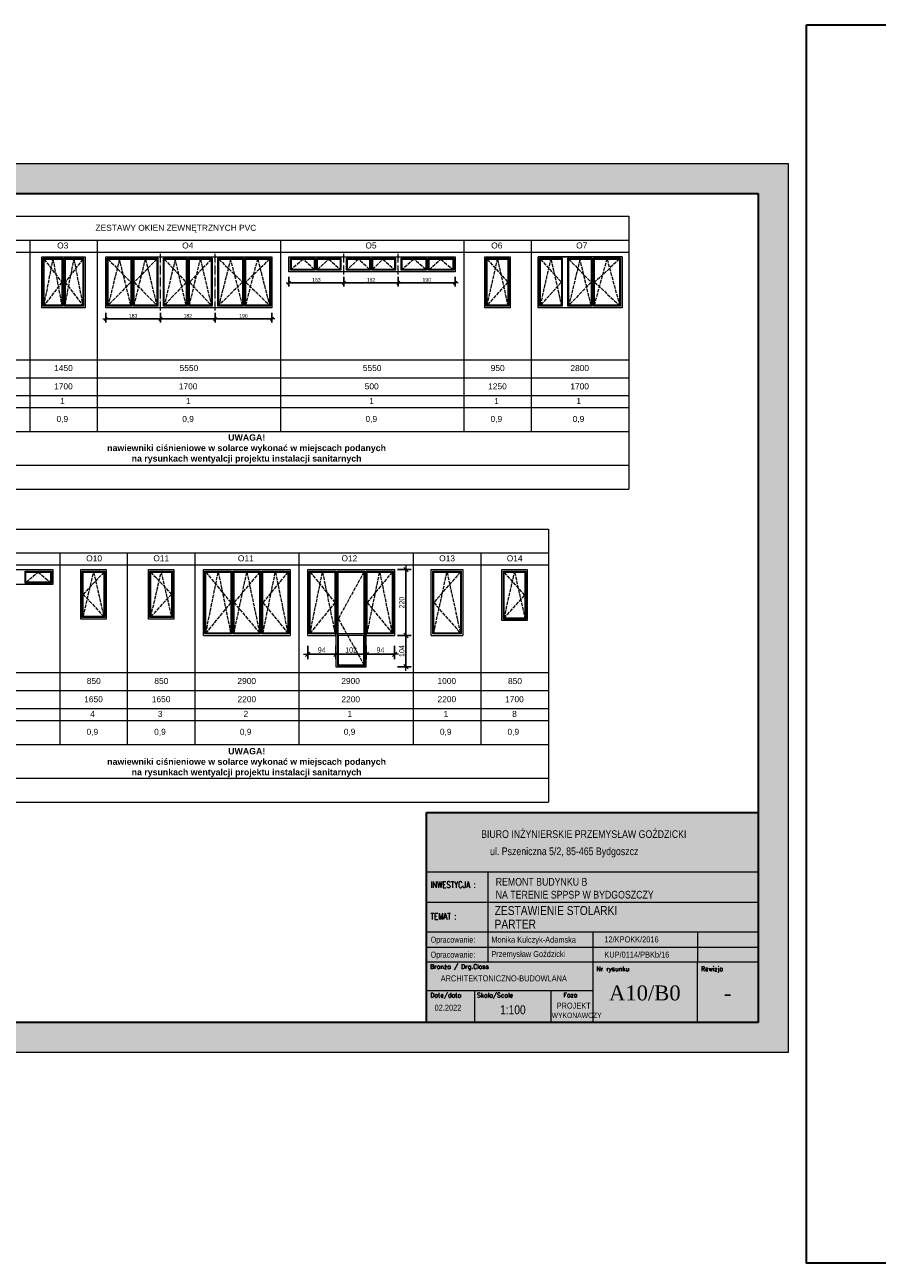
# Model space of a CAD drawing. Header units: millimetres. Extents: x 27490 to 108194, y -40520 to 41185.
# Tile 52 of 65: x 63404 to 66251, y -35384 to -31246. Entities that reach past the tile are written whole.
import ezdxf
from ezdxf.enums import TextEntityAlignment as Align

# ---------------------------------------------------------------- set-up
doc = ezdxf.new("R2010")
doc.units = ezdxf.units.MM
doc.linetypes.add('ACAD_ISO02W100', pattern=[15, 12, -3])
doc.linetypes.add('DO', pattern=[0.8, 0.6, -0.1, 0, -0.1])
doc.layers.get('0').update_dxf_attribs({"lineweight": 18})
doc.layers.get('Defpoints').update_dxf_attribs({"lineweight": 18})
doc.layers.add('BS_osd', color=1, linetype='DO')
for name, color, linetype, lineweight in [('Cienka', 7, 'Continuous', 18), ('Niewidoczne', 160, 'ACAD_ISO02W100', 18), ('PG_WIDOKOWE_CIENKIE', 1, 'Continuous', 18), ('PG_WYMIARY', 1, 'Continuous', 18), ('Przekrojowa', 60, 'Continuous', 18), ('TABC', 1, 'Continuous', 18), ('TABELKA', 7, 'Continuous', 18), ('tekst', 80, 'Continuous', 18)]:
    doc.layers.add(name, color=color, linetype=linetype, lineweight=lineweight)
doc.styles.add('BIKTS', font='bikromsw.shx', dxfattribs={"width": 0.85})
doc.styles.add('BIKWYM', font='BIKROMSW.SHX', dxfattribs={"width": 0.8})
doc.styles.add('ROMANC', font='times.ttf', dxfattribs={"height": 20})
doc.styles.add('ROMANS', font='bikromsw.shx', dxfattribs={"width": 0.8})
doc.styles.add('SIMPLEX', font='SIMPLEX')
doc.styles.get("Standard").update_dxf_attribs({"font": 'arial.ttf'})
doc.dimstyles.new('BA_KR_50', dxfattribs={"dimscale": 0.5, "dimtxt": 25, "dimasz": 1.666667, "dimexe": 24, "dimexo": 0, "dimgap": 0, "dimtad": 0, "dimdec": 1, "dimrnd": 0.5, "dimzin": 9, "dimdsep": 46, "dimtxsty": 'BIKWYM', "dimblk": 'WYM-KR', "dimcen": 0, "dimdle": 20, "dimclrd": 256, "dimclre": 256, "dimclrt": 7, "dimadec": 0, "dimazin": 0, "dimtfac": 0.033333, "dimtdec": 1, "dimtmove": 0, "dimatfit": 3, "dimldrblk": 'WYM-KR', "dimfxl": 40, "dimfxlon": 1, "dimtvp": 0.8, "dimtolj": 1, "dimarcsym": 0})

# ---------------------------------------------------------------- blocks, each defined once
blk = doc.blocks.new('A$C44d5f34b')
at = {"true_color": 0xffffff}
h = blk.add_hatch(color=7, dxfattribs=at)
h.dxf.hatch_style = 1
h.paths.add_polyline_path([(4200, 2970), (0, 2970), (0, 0), (4200, 0)])
h.paths.add_polyline_path([(300, 2870), (4100, 2870), (4100, 100), (300, 100)], flags=16)
at = {"layer": 'Cienka', "color": 1}
for p, q in [((0, 2970), (4200, 2970)), ((0, 0), (0, 2970)), ((4200, 2970), (4200, 0)), ((4200, 0), (0, 0))]:
    blk.add_line(p, q, dxfattribs=at)
at = {"layer": 'Przekrojowa', "color": 18, "lineweight": 30, "true_color": 0x000000}
for p, q in [((300, 100), (300, 2870)), ((300, 2870), (4100, 2870)), ((4100, 2870), (4100, 100)), ((4100, 100), (300, 100))]:
    blk.add_line(p, q, dxfattribs=at)
blk = doc.blocks.new('A$C38c5ed0e')
at = {"true_color": 0xffffff}
h = blk.add_hatch(color=7, dxfattribs=at)
h.dxf.hatch_style = 1
h.paths.add_polyline_path([(1107.2, 702), (0, 702), (0, 0), (1107.2, 0)])
at = {"layer": 'Przekrojowa', "color": 18, "lineweight": 30, "true_color": 0x000000}
for p, q in [((0, 0), (0, 702)), ((0, 702), (1107.2, 702))]:
    blk.add_line(p, q, dxfattribs=at)
blk = doc.blocks.new('TAB-SP')
at = {"color": 18, "true_color": 0x000000}
for p, q in [((-5536, 0), (-5536, 3510)), ((-5536, 3510), (0, 3510)), ((0, 3510), (0, 0)), ((-4506, 2008), (-4506, 2508)), ((-5536, 2008), (0, 2008)), ((-4506, 1014), (-4506, 2025)), ((-2760, 1508), (-2760, 531)), ((-1014, 1508), (-1014, 1008)), ((-5520, 1258), (0, 1258)), ((0, 1008), (-5536, 1008)), ((-4506, 1008), (-4506, 1014)), ((-1014, 0), (-1014, 1008)), ((-5536, 0), (0, 0))]:
    blk.add_line(p, q, dxfattribs=at)
at = {"color": 18, "linetype": 'Continuous', "true_color": 0x000000}
for p, q in [((0, 2508), (-5536, 2508)), ((0, 1508), (-5536, 1508)), ((-2760, 531), (-5536, 531)), ((-4733, 0), (-4733, 531)), ((-3457, 0), (-3457, 531)), ((-2760, 531), (-2760, 0))]:
    blk.add_line(p, q, dxfattribs=at)
at = {"color": 18, "true_color": 0x000000, "style": 'ROMANS', "width": 0.711769}
for p, p2 in [((-5470, 1333), (-4691, 1333)), ((-5470, 1083), (-4691, 1083))]:
    blk.add_text('Opracowanie: ', height=100, dxfattribs=at).set_placement(p, p2, align=Align.FIT)
at = {"color": 18, "true_color": 0x000000, "style": 'BIKTS', "width": 0.85}
for tag, p, height in [('TEMAT1', (-4383, 1811), 150), ('TEMAT2', (-4383, 1591), 150), ('PROJEKTOWAł1', (-4383, 1336), 100), ('UPR.NR1', (-2569, 1341), 100), ('PROJEKTOWAŁ2', (-4383, 1086), 100), ('UPR.NR2', (-2569, 1091), 100), ('BRANżA', (-4783, 686), 100), ('DATA', (-5403, 196), 100), ('SKALA', (-4363, 136), 150), ('FAZA', (-3199, 242), 100), ('UPR.NR4', (-3378, 73), 100)]:
    blk.add_attdef(tag, p, '', height=height, dxfattribs=at)
at = {"color": 18, "true_color": 0x000000, "style": 'ROMANC'}
for tag, p in [('NR', (-2075, 368)), ('REWIZJA', (-508, 368))]:
    blk.add_attdef(tag, text='', height=250, dxfattribs=at).set_placement(p, align=Align.CENTER)
at = {"layer": 'TABC', "color": 18, "linetype": 'Continuous', "true_color": 0x000000, "style": 'SIMPLEX'}
for s, p in [('Branża / Drg.Class', (-5478, 896)), ('Nr rysunku', (-2700, 859)), ('Rewizja', (-954, 859)), ('Date/data', (-5475, 418)), ('Skala/Scale', (-4696, 418)), ('Faza', (-3252, 421))]:
    blk.add_text(s, height=74.6, dxfattribs=at).set_placement(p)
at = {"layer": 'TABELKA', "color": 18, "true_color": 0x000000}
for s, height, style, width, p in [('BIURO INŻYNIERSKIE PRZEMYSŁAW GOŹDZICKI', 128.93, 'BIKTS', 0.85, (-4626, 3082)), ('ul. Pszeniczna 5/2, 85-465 Bydgoszcz', 128.93, 'BIKTS', 0.85, (-4477, 2795)), ('INWESTYCJA :', 105.6, 'SIMPLEX', 0.8, (-5470, 2248)), ('REMONT BUDYNKU B', 128.93, 'BIKTS', 0.85, (-4383, 2285)), ('NA TERENIE SPPSP W BYDGOSZCZY', 128.93, 'BIKTS', 0.85, (-4383, 2070)), ('TEMAT :', 105.6, 'SIMPLEX', 0.8, (-5470, 1721))]:
    blk.add_text(s, height=height, dxfattribs=dict(at, style=style, width=width)).set_placement(p)
blk = doc.blocks.new('WYM-KR')
at = {"linetype": 'ByBlock'}
blk.add_line((11.52, 0), (-11.52, 0), dxfattribs=at)
at = {"color": 7, "linetype": 'ByBlock'}
blk.add_line((6.24, 6.24), (-6.24, -6.24), dxfattribs=at)
blk = doc.blocks.new('*D612')
at = {"lineweight": -2, "transparency": 16777216}
for p, q in [((64286.6, -32088.1), (64286.6, -32120.1)), ((64287.4, -32108.1), (64468.8, -32108.1)), ((64469.6, -32088.1), (64469.6, -32120.1))]:
    blk.add_line(p, q, dxfattribs=at)
at = {"layer": 'Defpoints', "color": 0, "transparency": 16777216}
for p in [(64286.6, -32071), (64469.6, -32071), (64469.6, -32108.1)]:
    blk.add_point(p, dxfattribs=at)
at = {"lineweight": -2, "transparency": 16777216, "xscale": 0.8333333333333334, "yscale": 0.8333333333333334, "zscale": 0.8333333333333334, "rotation": 180}
blk.add_blockref('WYM-KR', (64286.6, -32108.1), dxfattribs=at)
at = {"lineweight": -2, "transparency": 16777216, "xscale": 0.8333333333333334, "yscale": 0.8333333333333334, "zscale": 0.8333333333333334}
blk.add_blockref('WYM-KR', (64469.6, -32108.1), dxfattribs=at)
at = {"color": 7, "lineweight": 18, "transparency": 16777216, "insert": (64378.1, -32098.1), "char_height": 12.5, "attachment_point": 5, "style": 'BIKWYM'}
blk.add_mtext('\\A1;183', dxfattribs=at)
blk = doc.blocks.new('*D613')
at = {"lineweight": -2, "transparency": 16777216}
for p, q in [((64469.6, -32088.1), (64469.6, -32120.1)), ((64470.4, -32108.1), (64650.8, -32108.1)), ((64651.6, -32088.1), (64651.6, -32120.1))]:
    blk.add_line(p, q, dxfattribs=at)
at = {"layer": 'Defpoints', "color": 0, "transparency": 16777216}
for p in [(64469.6, -32071), (64651.6, -32071), (64651.6, -32108.1)]:
    blk.add_point(p, dxfattribs=at)
at = {"lineweight": -2, "transparency": 16777216, "xscale": 0.8333333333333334, "yscale": 0.8333333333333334, "zscale": 0.8333333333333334, "rotation": 180}
blk.add_blockref('WYM-KR', (64469.6, -32108.1), dxfattribs=at)
at = {"lineweight": -2, "transparency": 16777216, "xscale": 0.8333333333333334, "yscale": 0.8333333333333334, "zscale": 0.8333333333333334}
blk.add_blockref('WYM-KR', (64651.6, -32108.1), dxfattribs=at)
at = {"color": 7, "lineweight": 18, "transparency": 16777216, "insert": (64560.6, -32098.1), "char_height": 12.5, "attachment_point": 5, "style": 'BIKWYM'}
blk.add_mtext('\\A1;182', dxfattribs=at)
blk = doc.blocks.new('*D614')
at = {"lineweight": -2, "transparency": 16777216}
for p, q in [((64651.6, -32088.1), (64651.6, -32120.1)), ((64652.4, -32108.1), (64840.8, -32108.1)), ((64841.6, -32088.1), (64841.6, -32120.1))]:
    blk.add_line(p, q, dxfattribs=at)
at = {"layer": 'Defpoints', "color": 0, "transparency": 16777216}
for p in [(64651.6, -32071), (64841.6, -32071), (64841.6, -32108.1)]:
    blk.add_point(p, dxfattribs=at)
at = {"lineweight": -2, "transparency": 16777216, "xscale": 0.8333333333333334, "yscale": 0.8333333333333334, "zscale": 0.8333333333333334, "rotation": 180}
blk.add_blockref('WYM-KR', (64651.6, -32108.1), dxfattribs=at)
at = {"lineweight": -2, "transparency": 16777216, "xscale": 0.8333333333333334, "yscale": 0.8333333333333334, "zscale": 0.8333333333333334}
blk.add_blockref('WYM-KR', (64841.6, -32108.1), dxfattribs=at)
at = {"color": 7, "lineweight": 18, "transparency": 16777216, "insert": (64746.6, -32098.1), "char_height": 12.5, "attachment_point": 5, "style": 'BIKWYM'}
blk.add_mtext('\\A1;190', dxfattribs=at)
blk = doc.blocks.new('*D618')
at = {"lineweight": -2, "transparency": 16777216}
for p, q in [((63674.7, -32208.1), (63674.7, -32240.1)), ((63675.5, -32228.1), (63856.8, -32228.1)), ((63857.7, -32208.1), (63857.7, -32240.1))]:
    blk.add_line(p, q, dxfattribs=at)
at = {"layer": 'Defpoints', "color": 0, "transparency": 16777216}
for p in [(63674.7, -32191), (63857.7, -32191), (63857.7, -32228.1)]:
    blk.add_point(p, dxfattribs=at)
at = {"lineweight": -2, "transparency": 16777216, "xscale": 0.8333333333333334, "yscale": 0.8333333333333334, "zscale": 0.8333333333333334, "rotation": 180}
blk.add_blockref('WYM-KR', (63674.7, -32228.1), dxfattribs=at)
at = {"lineweight": -2, "transparency": 16777216, "xscale": 0.8333333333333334, "yscale": 0.8333333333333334, "zscale": 0.8333333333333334}
blk.add_blockref('WYM-KR', (63857.7, -32228.1), dxfattribs=at)
at = {"color": 7, "lineweight": 18, "transparency": 16777216, "insert": (63766.2, -32218.1), "char_height": 12.5, "attachment_point": 5, "style": 'BIKWYM'}
blk.add_mtext('\\A1;183', dxfattribs=at)
blk = doc.blocks.new('*D619')
at = {"lineweight": -2, "transparency": 16777216}
for p, q in [((63857.7, -32208.1), (63857.7, -32240.1)), ((63858.5, -32228.1), (64038.8, -32228.1)), ((64039.7, -32208.1), (64039.7, -32240.1))]:
    blk.add_line(p, q, dxfattribs=at)
at = {"layer": 'Defpoints', "color": 0, "transparency": 16777216}
for p in [(63857.7, -32191), (64039.7, -32191), (64039.7, -32228.1)]:
    blk.add_point(p, dxfattribs=at)
at = {"lineweight": -2, "transparency": 16777216, "xscale": 0.8333333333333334, "yscale": 0.8333333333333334, "zscale": 0.8333333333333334, "rotation": 180}
blk.add_blockref('WYM-KR', (63857.7, -32228.1), dxfattribs=at)
at = {"lineweight": -2, "transparency": 16777216, "xscale": 0.8333333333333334, "yscale": 0.8333333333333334, "zscale": 0.8333333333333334}
blk.add_blockref('WYM-KR', (64039.7, -32228.1), dxfattribs=at)
at = {"color": 7, "lineweight": 18, "transparency": 16777216, "insert": (63948.7, -32218.1), "char_height": 12.5, "attachment_point": 5, "style": 'BIKWYM'}
blk.add_mtext('\\A1;182', dxfattribs=at)
blk = doc.blocks.new('*D620')
at = {"lineweight": -2, "transparency": 16777216}
for p, q in [((64039.7, -32208.1), (64039.7, -32240.1)), ((64040.5, -32228.1), (64228.8, -32228.1)), ((64229.7, -32208.1), (64229.7, -32240.1))]:
    blk.add_line(p, q, dxfattribs=at)
at = {"layer": 'Defpoints', "color": 0, "transparency": 16777216}
for p in [(64039.7, -32191), (64229.7, -32191), (64229.7, -32228.1)]:
    blk.add_point(p, dxfattribs=at)
at = {"lineweight": -2, "transparency": 16777216, "xscale": 0.8333333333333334, "yscale": 0.8333333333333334, "zscale": 0.8333333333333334, "rotation": 180}
blk.add_blockref('WYM-KR', (64039.7, -32228.1), dxfattribs=at)
at = {"lineweight": -2, "transparency": 16777216, "xscale": 0.8333333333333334, "yscale": 0.8333333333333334, "zscale": 0.8333333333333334}
blk.add_blockref('WYM-KR', (64229.7, -32228.1), dxfattribs=at)
at = {"color": 7, "lineweight": 18, "transparency": 16777216, "insert": (64134.7, -32218.1), "char_height": 12.5, "attachment_point": 5, "style": 'BIKWYM'}
blk.add_mtext('\\A1;190', dxfattribs=at)
blk = doc.blocks.new('*D623')
at = {"layer": 'Defpoints', "color": 0, "transparency": 16777216}
for p in [(64443.2, -33232.8), (64544.8, -33232.8), (64544.8, -33348.9)]:
    blk.add_point(p, dxfattribs=at)
at = {"layer": 'PG_WYMIARY', "lineweight": -2, "transparency": 16777216}
for p, q in [((64443.2, -33320.9), (64443.2, -33365.7)), ((64444.3, -33348.9), (64543.7, -33348.9)), ((64544.8, -33320.9), (64544.8, -33365.7))]:
    blk.add_line(p, q, dxfattribs=at)
at = {"layer": 'PG_WYMIARY', "lineweight": -2, "transparency": 16777216, "xscale": 1.166666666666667, "yscale": 1.166666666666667, "zscale": 1.166666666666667, "rotation": 180}
blk.add_blockref('WYM-KR', (64443.2, -33348.9), dxfattribs=at)
at = {"layer": 'PG_WYMIARY', "lineweight": -2, "transparency": 16777216, "xscale": 1.166666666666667, "yscale": 1.166666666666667, "zscale": 1.166666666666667}
blk.add_blockref('WYM-KR', (64544.8, -33348.9), dxfattribs=at)
at = {"layer": 'PG_WYMIARY', "color": 7, "transparency": 16777216, "insert": (64494, -33334.9), "char_height": 17.5, "attachment_point": 5, "style": 'BIKWYM'}
blk.add_mtext('\\A1;102', dxfattribs=at)
blk = doc.blocks.new('*D624')
at = {"layer": 'Defpoints', "color": 0, "transparency": 16777216}
for p in [(64494, -33066.3), (64544.8, -33286.3), (64677.3, -33286.3)]:
    blk.add_point(p, dxfattribs=at)
at = {"layer": 'PG_WYMIARY', "lineweight": -2, "transparency": 16777216}
for p, q in [((64649.3, -33066.3), (64694.1, -33066.3)), ((64677.3, -33067.4), (64677.3, -33285.1)), ((64649.3, -33286.3), (64694.1, -33286.3))]:
    blk.add_line(p, q, dxfattribs=at)
at = {"layer": 'PG_WYMIARY', "lineweight": -2, "transparency": 16777216, "xscale": 1.166666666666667, "yscale": 1.166666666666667, "zscale": 1.166666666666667}
for p, rotation in [((64677.3, -33066.3), 90), ((64677.3, -33286.3), 270)]:
    blk.add_blockref('WYM-KR', p, dxfattribs=dict(at, rotation=rotation))
at = {"layer": 'PG_WYMIARY', "color": 7, "transparency": 16777216, "insert": (64663.3, -33176.3), "char_height": 17.5, "attachment_point": 5, "rotation": 90, "style": 'BIKWYM'}
blk.add_mtext('\\A1;220', dxfattribs=at)
blk = doc.blocks.new('*D625')
at = {"layer": 'Defpoints', "color": 0, "transparency": 16777216}
for p in [(64544.8, -33286.3), (64544.8, -33390.6), (64677.3, -33390.6)]:
    blk.add_point(p, dxfattribs=at)
at = {"layer": 'PG_WYMIARY', "lineweight": -2, "transparency": 16777216}
for p, q in [((64649.3, -33286.3), (64694.1, -33286.3)), ((64677.3, -33287.4), (64677.3, -33389.4)), ((64649.3, -33390.6), (64694.1, -33390.6))]:
    blk.add_line(p, q, dxfattribs=at)
at = {"layer": 'PG_WYMIARY', "lineweight": -2, "transparency": 16777216, "xscale": 1.166666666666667, "yscale": 1.166666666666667, "zscale": 1.166666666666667}
for p, rotation in [((64677.3, -33286.3), 90), ((64677.3, -33390.6), 270)]:
    blk.add_blockref('WYM-KR', p, dxfattribs=dict(at, rotation=rotation))
at = {"layer": 'PG_WYMIARY', "color": 7, "transparency": 16777216, "insert": (64663.3, -33338.4), "char_height": 17.5, "attachment_point": 5, "rotation": 90, "style": 'BIKWYM'}
blk.add_mtext('\\A1;104', dxfattribs=at)
blk = doc.blocks.new('*D626')
at = {"layer": 'Defpoints', "color": 0, "transparency": 16777216}
for p in [(64544.8, -33232.8), (64639, -33286.3), (64639, -33348.9)]:
    blk.add_point(p, dxfattribs=at)
at = {"layer": 'PG_WYMIARY', "lineweight": -2, "transparency": 16777216}
for p, q in [((64544.8, -33320.9), (64544.8, -33365.7)), ((64546, -33348.9), (64637.8, -33348.9)), ((64639, -33320.9), (64639, -33365.7))]:
    blk.add_line(p, q, dxfattribs=at)
at = {"layer": 'PG_WYMIARY', "lineweight": -2, "transparency": 16777216, "xscale": 1.166666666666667, "yscale": 1.166666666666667, "zscale": 1.166666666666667, "rotation": 180}
blk.add_blockref('WYM-KR', (64544.8, -33348.9), dxfattribs=at)
at = {"layer": 'PG_WYMIARY', "lineweight": -2, "transparency": 16777216, "xscale": 1.166666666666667, "yscale": 1.166666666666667, "zscale": 1.166666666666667}
blk.add_blockref('WYM-KR', (64639, -33348.9), dxfattribs=at)
at = {"layer": 'PG_WYMIARY', "color": 7, "transparency": 16777216, "insert": (64591.9, -33334.9), "char_height": 17.5, "attachment_point": 5, "style": 'BIKWYM'}
blk.add_mtext('\\A1;94', dxfattribs=at)
blk = doc.blocks.new('*D627')
at = {"layer": 'Defpoints', "color": 0, "transparency": 16777216}
for p in [(64443.2, -33232.8), (64349, -33286.3), (64349, -33348.9)]:
    blk.add_point(p, dxfattribs=at)
at = {"layer": 'PG_WYMIARY', "lineweight": -2, "transparency": 16777216}
for p, q in [((64349, -33320.9), (64349, -33365.7)), ((64442, -33348.9), (64350.2, -33348.9)), ((64443.2, -33320.9), (64443.2, -33365.7))]:
    blk.add_line(p, q, dxfattribs=at)
at = {"layer": 'PG_WYMIARY', "lineweight": -2, "transparency": 16777216, "xscale": 1.166666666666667, "yscale": 1.166666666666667, "zscale": 1.166666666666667, "rotation": 180}
blk.add_blockref('WYM-KR', (64349, -33348.9), dxfattribs=at)
at = {"layer": 'PG_WYMIARY', "lineweight": -2, "transparency": 16777216, "xscale": 1.166666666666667, "yscale": 1.166666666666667, "zscale": 1.166666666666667}
blk.add_blockref('WYM-KR', (64443.2, -33348.9), dxfattribs=at)
at = {"layer": 'PG_WYMIARY', "color": 7, "transparency": 16777216, "insert": (64396.1, -33334.9), "char_height": 17.5, "attachment_point": 5, "style": 'BIKWYM'}
blk.add_mtext('\\A1;94', dxfattribs=at)

msp = doc.modelspace()

# ---------------------------------------------------------------- linework, layer by layer
at = {"lineweight": 20}
for p, q in [((63530.93, -32025.99), (63530.93, -32185.99)), ((63535.93, -32025.99), (63535.93, -32185.99)), ((63679.68, -32025.99), (63848.18, -32025.99)), ((63761.43, -32025.99), (63766.43, -32025.99)), ((63527.93, -32028.99), (63527.93, -32182.99)), ((63538.93, -32028.99), (63538.93, -32182.99)), ((64000.82, -33286.28), (64290.82, -33286.28)), ((64348.99, -33286.28), (64443.16, -33286.28)), ((64443.16, -33286.28), (64443.16, -33281.28)), ((64443.16, -33286.28), (64443.16, -33390.61)), ((64448.16, -33281.28), (64448.16, -33386.76)), ((64539.83, -33386.76), (64539.83, -33281.28)), ((64544.83, -33281.28), (64544.83, -33286.28)), ((64544.83, -33390.61), (64544.83, -33286.28)), ((64544.83, -33286.28), (64638.99, -33286.28)), ((64761.82, -33286.28), (64866.82, -33286.28)), ((64443.16, -33390.61), (64544.83, -33390.61)), ((64448.16, -33386.76), (64539.83, -33386.76))]:
    msp.add_line(p, q, dxfattribs=at)
msp.add_line((65398.71, -32020.99), (65118.71, -32020.99))
for points in [[(63460.93, -32020.99), (63605.93, -32020.99), (63605.93, -32190.99), (63460.93, -32190.99)], [(64940.34, -32020.99), (65025.34, -32020.99), (65025.34, -32190.99), (64940.34, -32190.99)], [(64945.34, -32025.99), (65020.34, -32025.99), (65020.34, -32185.99), (64945.34, -32185.99)], [(64948.34, -32028.99), (65017.34, -32028.99), (65017.34, -32182.99), (64948.34, -32182.99)], [(63591.48, -33066.28), (63676.48, -33066.28), (63676.48, -33231.28), (63591.48, -33231.28)], [(63596.48, -33071.28), (63671.48, -33071.28), (63671.48, -33226.28), (63596.48, -33226.28)], [(63599.48, -33074.28), (63668.48, -33074.28), (63668.48, -33223.28), (63599.48, -33223.28)], [(63817.07, -33066.28), (63902.07, -33066.28), (63902.07, -33231.28), (63817.07, -33231.28)], [(63822.07, -33071.28), (63897.07, -33071.28), (63897.07, -33226.28), (63822.07, -33226.28)], [(63825.07, -33074.28), (63894.07, -33074.28), (63894.07, -33223.28), (63825.07, -33223.28)], [(64091.99, -33278.28), (64008.82, -33278.28), (64008.82, -33074.28), (64091.99, -33074.28)], [(64188.66, -33074.28), (64188.66, -33278.28), (64102.99, -33278.28), (64102.99, -33074.28)], [(64199.66, -33074.28), (64282.82, -33074.28), (64282.82, -33278.28), (64199.66, -33278.28)], [(64440.16, -33278.28), (64356.99, -33278.28), (64356.99, -33074.28), (64440.16, -33074.28)], [(64536.83, -33074.28), (64536.83, -33281.28), (64451.16, -33281.28), (64451.16, -33074.28)], [(64547.83, -33074.28), (64630.99, -33074.28), (64630.99, -33278.28), (64547.83, -33278.28)], [(64858.82, -33278.28), (64769.82, -33278.28), (64769.82, -33074.28), (64858.82, -33074.28)], [(64536.83, -33383.76), (64536.83, -33286.28), (64451.16, -33286.28), (64451.16, -33383.76)]]:
    msp.add_lwpolyline(points, close=True, dxfattribs=at)
for points in [[(63530.93, -32185.99), (63465.93, -32185.99), (63465.93, -32025.99), (63530.93, -32025.99)], [(63535.93, -32025.99), (63600.93, -32025.99), (63600.93, -32185.99), (63535.93, -32185.99)], [(63527.93, -32182.99), (63468.93, -32182.99), (63468.93, -32028.99), (63527.93, -32028.99)], [(63538.93, -32028.99), (63597.93, -32028.99), (63597.93, -32182.99), (63538.93, -32182.99)], [(64000.82, -33286.28), (64000.82, -33066.28), (64290.82, -33066.28), (64290.82, -33286.28)], [(64094.99, -33281.28), (64005.82, -33281.28), (64005.82, -33071.28), (64094.99, -33071.28), (64094.99, -33281.28)], [(64191.66, -33071.28), (64191.66, -33281.28), (64099.99, -33281.28), (64099.99, -33071.28), (64191.66, -33071.28)], [(64196.66, -33071.28), (64285.82, -33071.28), (64285.82, -33281.28), (64196.66, -33281.28), (64196.66, -33071.28)], [(64348.99, -33286.28), (64348.99, -33066.28), (64638.99, -33066.28), (64638.99, -33286.28)], [(64443.16, -33281.28), (64353.99, -33281.28), (64353.99, -33071.28), (64443.16, -33071.28), (64443.16, -33281.28)], [(64448.16, -33286.28), (64448.16, -33071.28), (64539.83, -33071.28)], [(64539.83, -33071.28), (64539.83, -33286.28)], [(64544.83, -33071.28), (64633.99, -33071.28), (64633.99, -33281.28), (64544.83, -33281.28), (64544.83, -33071.28)], [(64761.82, -33286.28), (64761.82, -33066.28), (64866.82, -33066.28), (64866.82, -33286.28)], [(64861.82, -33281.28), (64766.82, -33281.28), (64766.82, -33071.28), (64861.82, -33071.28), (64861.82, -33281.28)], [(64536.83, -33286.28), (64451.16, -33286.28)]]:
    msp.add_lwpolyline(points, dxfattribs=at)
for points in [[(64997.42, -33236.28), (64997.42, -33066.28), (65082.42, -33066.28), (65082.42, -33236.28)], [(65002.42, -33231.28), (65002.42, -33071.28), (65077.42, -33071.28), (65077.42, -33231.28)], [(65005.42, -33228.28), (65005.42, -33074.28), (65074.42, -33074.28), (65074.42, -33228.28)]]:
    msp.add_lwpolyline(points, close=True)
at = {"layer": 'BS_osd', "color": 7, "lineweight": 18, "ltscale": 50}
for p, q in [((63857.68, -32200.42), (63857.68, -32011.57)), ((64039.68, -32200.42), (64039.68, -32011.57)), ((64469.59, -32080.42), (64469.59, -32011.57)), ((64651.59, -32080.42), (64651.59, -32011.57))]:
    msp.add_line(p, q, dxfattribs=at)
at = {"layer": 'Cienka', "color": 7}
for p, q in [((62142.76, -31885.22), (65421.78, -31885.22)), ((65421.78, -31885.22), (65421.78, -32797.71)), ((62142.76, -31965.22), (65421.78, -31965.22)), ((63420.63, -31965.22), (63420.63, -32604.86)), ((63646.23, -31965.22), (63646.23, -32604.86)), ((64258.13, -31965.22), (64258.13, -32604.86)), ((64870.04, -31965.22), (64870.04, -32604.86)), ((65095.64, -31965.22), (65095.64, -32604.86)), ((63195.03, -32005.22), (63420.63, -32005.22)), ((63420.63, -32005.22), (63646.23, -32005.22)), ((63646.23, -32005.22), (64258.13, -32005.22)), ((64258.13, -32005.22), (64870.04, -32005.22)), ((64870.04, -32005.22), (65095.64, -32005.22)), ((65095.64, -32005.22), (65421.78, -32005.22)), ((63195.03, -32364.86), (63420.63, -32364.86)), ((63420.63, -32364.86), (63646.23, -32364.86)), ((63646.23, -32364.86), (64870.04, -32364.86)), ((64870.04, -32364.86), (65095.64, -32364.86)), ((65095.64, -32364.86), (65421.78, -32364.86)), ((63195.03, -32424.86), (63420.63, -32424.86)), ((63420.63, -32424.86), (63646.23, -32424.86)), ((63646.23, -32424.86), (64870.04, -32424.86)), ((64870.04, -32424.86), (65095.64, -32424.86)), ((65095.64, -32424.86), (65421.78, -32424.86)), ((63195.03, -32484.86), (63420.63, -32484.86)), ((63420.63, -32484.86), (63646.23, -32484.86)), ((63646.23, -32484.86), (64870.04, -32484.86)), ((64870.04, -32484.86), (65095.64, -32484.86)), ((65095.64, -32484.86), (65421.78, -32484.86)), ((63195.03, -32524.86), (63420.63, -32524.86)), ((63420.63, -32524.86), (63646.23, -32524.86)), ((63646.23, -32524.86), (64870.04, -32524.86)), ((64870.04, -32524.86), (65095.64, -32524.86)), ((65095.64, -32524.86), (65421.78, -32524.86)), ((62142.76, -32604.86), (65421.78, -32604.86)), ((62142.76, -32717.71), (65421.78, -32717.71)), ((62142.76, -32797.71), (65421.78, -32797.71)), ((62142.76, -32930.5), (65152.72, -32930.5)), ((65152.72, -32930.5), (65152.72, -33843)), ((62142.76, -33010.5), (65152.72, -33010.5)), ((63521.18, -33010.5), (63521.18, -33650.14)), ((63746.77, -33010.5), (63746.77, -33650.14)), ((63972.37, -33010.5), (63972.37, -33650.14)), ((64319.28, -33010.5), (64319.28, -33650.14)), ((64701.53, -33010.5), (64701.53, -33650.14)), ((64927.12, -33010.5), (64927.12, -33650.14)), ((63195.03, -33050.5), (63521.18, -33050.5)), ((63521.18, -33050.5), (63746.77, -33050.5)), ((63746.77, -33050.5), (63972.37, -33050.5)), ((63972.37, -33050.5), (64319.28, -33050.5)), ((64319.28, -33050.5), (64701.53, -33050.5)), ((64701.53, -33050.5), (64927.12, -33050.5)), ((64927.12, -33050.5), (65152.72, -33050.5)), ((63195.03, -33410.14), (63521.18, -33410.14)), ((63521.18, -33410.14), (63746.77, -33410.14)), ((63746.77, -33410.14), (63972.37, -33410.14)), ((63972.37, -33410.14), (64319.28, -33410.14)), ((64319.28, -33410.14), (64701.53, -33410.14)), ((64701.53, -33410.14), (64927.12, -33410.14)), ((64927.12, -33410.14), (65152.72, -33410.14)), ((63195.03, -33470.14), (63521.18, -33470.14)), ((63521.18, -33470.14), (63746.77, -33470.14)), ((63746.77, -33470.14), (63972.37, -33470.14)), ((63972.37, -33470.14), (64319.28, -33470.14)), ((64319.28, -33470.14), (64701.53, -33470.14)), ((64701.53, -33470.14), (64927.12, -33470.14)), ((64927.12, -33470.14), (65152.72, -33470.14)), ((63195.03, -33530.14), (63521.18, -33530.14)), ((63521.18, -33530.14), (63746.77, -33530.14)), ((63746.77, -33530.14), (63972.37, -33530.14)), ((63972.37, -33530.14), (64319.28, -33530.14)), ((64319.28, -33530.14), (64701.53, -33530.14)), ((64701.53, -33530.14), (64927.12, -33530.14)), ((64927.12, -33530.14), (65152.72, -33530.14)), ((63195.03, -33570.14), (63521.18, -33570.14)), ((63521.18, -33570.14), (63746.77, -33570.14)), ((63746.77, -33570.14), (63972.37, -33570.14)), ((63972.37, -33570.14), (64319.28, -33570.14)), ((64319.28, -33570.14), (64701.53, -33570.14)), ((64701.53, -33570.14), (64927.12, -33570.14)), ((64927.12, -33570.14), (65152.72, -33570.14)), ((62142.76, -33650.14), (65152.72, -33650.14)), ((62142.76, -33763), (65152.72, -33763)), ((62142.76, -33843), (65152.72, -33843))]:
    msp.add_line(p, q, dxfattribs=at)
for points in [[(63674.68, -32020.99), (64229.68, -32020.99), (64229.68, -32190.99), (63674.68, -32190.99)], [(63679.68, -32025.99), (63761.43, -32025.99), (63761.43, -32185.99), (63679.68, -32185.99)], [(63766.43, -32025.99), (63848.18, -32025.99), (63848.18, -32185.99), (63766.43, -32185.99)], [(63867.18, -32025.99), (63946.18, -32025.99), (63946.18, -32185.99), (63867.18, -32185.99)], [(63951.18, -32025.99), (64030.18, -32025.99), (64030.18, -32185.99), (63951.18, -32185.99)], [(64049.18, -32025.99), (64134.43, -32025.99), (64134.43, -32185.99), (64049.18, -32185.99)], [(64139.43, -32025.99), (64224.68, -32025.99), (64224.68, -32185.99), (64139.43, -32185.99)], [(64286.59, -32020.99), (64841.59, -32020.99), (64841.59, -32070.99), (64286.59, -32070.99)], [(64291.59, -32025.99), (64373.34, -32025.99), (64373.34, -32065.99), (64291.59, -32065.99)], [(64378.34, -32025.99), (64460.09, -32025.99), (64460.09, -32065.99), (64378.34, -32065.99)], [(64479.09, -32025.99), (64558.09, -32025.99), (64558.09, -32065.99), (64479.09, -32065.99)], [(64563.09, -32025.99), (64642.09, -32025.99), (64642.09, -32065.99), (64563.09, -32065.99)], [(64661.09, -32025.99), (64746.34, -32025.99), (64746.34, -32065.99), (64661.09, -32065.99)], [(64751.34, -32025.99), (64836.59, -32025.99), (64836.59, -32065.99), (64751.34, -32065.99)], [(65118.71, -32020.99), (65398.71, -32020.99), (65398.71, -32190.99), (65118.71, -32190.99)], [(65123.71, -32025.99), (65199.21, -32025.99), (65199.21, -32185.99), (65123.71, -32185.99)], [(65218.21, -32025.99), (65298.46, -32025.99), (65298.46, -32185.99), (65218.21, -32185.99)], [(65303.46, -32025.99), (65393.71, -32025.99), (65393.71, -32185.99), (65303.46, -32185.99)], [(63682.68, -32028.99), (63758.43, -32028.99), (63758.43, -32182.99), (63682.68, -32182.99)], [(63769.43, -32028.99), (63845.18, -32028.99), (63845.18, -32182.99), (63769.43, -32182.99)], [(63870.18, -32028.99), (63943.18, -32028.99), (63943.18, -32182.99), (63870.18, -32182.99)], [(63954.18, -32028.99), (64027.18, -32028.99), (64027.18, -32182.99), (63954.18, -32182.99)], [(64052.18, -32028.99), (64131.43, -32028.99), (64131.43, -32182.99), (64052.18, -32182.99)], [(64142.43, -32028.99), (64221.68, -32028.99), (64221.68, -32182.99), (64142.43, -32182.99)], [(64294.59, -32028.99), (64370.34, -32028.99), (64370.34, -32062.99), (64294.59, -32062.99)], [(64381.34, -32028.99), (64457.09, -32028.99), (64457.09, -32062.99), (64381.34, -32062.99)], [(64482.09, -32028.99), (64555.09, -32028.99), (64555.09, -32062.99), (64482.09, -32062.99)], [(64566.09, -32028.99), (64639.09, -32028.99), (64639.09, -32062.99), (64566.09, -32062.99)], [(64664.09, -32028.99), (64743.34, -32028.99), (64743.34, -32062.99), (64664.09, -32062.99)], [(64754.34, -32028.99), (64833.59, -32028.99), (64833.59, -32062.99), (64754.34, -32062.99)], [(65126.71, -32028.99), (65196.21, -32028.99), (65196.21, -32182.99), (65126.71, -32182.99)], [(65221.21, -32028.99), (65295.46, -32028.99), (65295.46, -32182.99), (65221.21, -32182.99)], [(65306.46, -32028.99), (65390.71, -32028.99), (65390.71, -32182.99), (65306.46, -32182.99)], [(63218.1, -33066.28), (63498.1, -33066.28), (63498.1, -33116.28), (63218.1, -33116.28)], [(63405.16, -33071.22), (63493.1, -33071.28), (63493.1, -33111.28), (63405.16, -33111.22)], [(63408.16, -33074.22), (63490.1, -33074.28), (63490.1, -33108.28), (63408.16, -33108.22)]]:
    msp.add_lwpolyline(points, close=True, dxfattribs=at)
at = {"layer": 'Niewidoczne', "color": 7}
for p, q in [((63468.93, -32028.99), (63527.93, -32105.99)), ((63468.93, -32182.99), (63498.43, -32028.99)), ((63498.43, -32028.99), (63527.93, -32182.99)), ((63597.93, -32028.99), (63538.93, -32105.99)), ((63538.93, -32182.99), (63568.43, -32028.99)), ((63568.43, -32028.99), (63597.93, -32182.99)), ((63682.68, -32028.99), (63758.43, -32105.99)), ((63720.55, -32028.99), (63682.68, -32182.99)), ((63758.43, -32182.99), (63720.55, -32028.99)), ((63769.43, -32182.99), (63807.3, -32028.99)), ((63845.18, -32028.99), (63769.43, -32105.99)), ((63807.3, -32028.99), (63845.18, -32182.99)), ((63870.18, -32028.99), (63943.18, -32105.99)), ((63906.68, -32028.99), (63870.18, -32182.99)), ((63943.18, -32182.99), (63906.68, -32028.99)), ((63954.18, -32182.99), (63990.68, -32028.99)), ((64027.18, -32028.99), (63954.18, -32105.99)), ((63990.68, -32028.99), (64027.18, -32182.99)), ((64052.18, -32028.99), (64131.43, -32105.99)), ((64091.8, -32028.99), (64052.18, -32182.99)), ((64131.43, -32182.99), (64091.8, -32028.99)), ((64142.43, -32182.99), (64182.05, -32028.99)), ((64221.68, -32028.99), (64142.43, -32105.99)), ((64182.05, -32028.99), (64221.68, -32182.99)), ((64333.75, -32028.99), (64294.59, -32062.99)), ((64370.34, -32062.99), (64333.75, -32028.99)), ((64381.34, -32062.99), (64419.21, -32028.99)), ((64419.21, -32028.99), (64457.09, -32062.99)), ((64518.59, -32028.99), (64482.09, -32062.99)), ((64555.09, -32062.99), (64518.59, -32028.99)), ((64566.09, -32062.99), (64599.84, -32028.99)), ((64599.84, -32028.99), (64639.09, -32062.99)), ((64703.71, -32028.99), (64664.09, -32062.99)), ((64743.34, -32062.99), (64703.71, -32028.99)), ((64754.34, -32062.99), (64793.67, -32028.99)), ((64793.67, -32028.99), (64833.59, -32062.99)), ((64948.34, -32182.99), (64982.84, -32028.99)), ((64948.34, -32028.99), (65017.34, -32105.99)), ((64982.84, -32028.99), (65017.34, -32182.99)), ((65126.71, -32182.99), (65161.46, -32028.99)), ((65161.46, -32028.99), (65196.21, -32182.99)), ((65258.33, -32028.99), (65221.21, -32182.99)), ((65295.46, -32182.99), (65258.33, -32028.99)), ((65306.46, -32182.99), (65348.83, -32028.99)), ((65348.83, -32028.99), (65390.71, -32182.99)), ((63527.93, -32105.99), (63468.93, -32182.99)), ((63538.93, -32105.99), (63597.93, -32182.99)), ((63758.43, -32105.99), (63682.68, -32182.99)), ((63769.43, -32105.99), (63845.18, -32182.99)), ((63943.18, -32105.99), (63870.18, -32182.99)), ((63954.18, -32105.99), (64027.18, -32182.99)), ((64131.43, -32105.99), (64052.18, -32182.99)), ((64142.43, -32105.99), (64221.68, -32182.99)), ((65017.34, -32105.99), (64948.34, -32182.99)), ((63408.16, -33108.22), (63448.63, -33074.25)), ((63448.63, -33074.25), (63490.1, -33108.28)), ((63668.48, -33074.28), (63599.48, -33148.78)), ((63599.72, -33223.28), (63633.98, -33074.28)), ((63633.98, -33074.28), (63668.48, -33223.28)), ((63825.31, -33223.28), (63859.57, -33074.28)), ((63825.31, -33074.28), (63894.07, -33148.78)), ((63859.57, -33074.28), (63894.07, -33223.28)), ((64008.82, -33278.28), (64050.41, -33074.28)), ((64008.82, -33074.28), (64091.99, -33176.28)), ((64050.41, -33074.28), (64091.99, -33278.28)), ((64102.99, -33278.28), (64145.82, -33074.28)), ((64188.66, -33074.28), (64102.99, -33176.28)), ((64145.82, -33074.28), (64188.66, -33278.28)), ((64199.66, -33278.28), (64241.24, -33074.28)), ((64282.82, -33074.28), (64199.66, -33176.28)), ((64241.24, -33074.28), (64282.82, -33278.28)), ((64356.99, -33278.28), (64398.58, -33074.28)), ((64356.99, -33074.28), (64440.16, -33176.28)), ((64398.58, -33074.28), (64440.16, -33278.28)), ((64536.83, -33074.28), (64451.16, -33230.52)), ((64547.83, -33278.28), (64589.41, -33074.28)), ((64630.99, -33074.28), (64547.83, -33176.28)), ((64589.41, -33074.28), (64630.99, -33278.28)), ((64769.82, -33278.28), (64814.32, -33074.28)), ((64858.82, -33074.28), (64769.82, -33176.28)), ((64814.32, -33074.28), (64858.82, -33278.28)), ((65005.42, -33228.28), (65039.92, -33074.28)), ((65074.42, -33151.28), (65005.42, -33074.78)), ((65039.92, -33074.28), (65074.42, -33228.28)), ((63599.48, -33148.78), (63668.23, -33223.28)), ((63894.07, -33148.78), (63825.31, -33223.28)), ((64091.99, -33176.28), (64008.82, -33278.28)), ((64102.99, -33176.28), (64188.66, -33278.28)), ((64199.66, -33176.28), (64282.82, -33278.28)), ((64440.16, -33176.28), (64356.99, -33278.28)), ((64547.83, -33176.28), (64630.99, -33278.28)), ((64769.82, -33176.28), (64858.82, -33278.28)), ((65005.42, -33228.28), (65074.42, -33151.28)), ((64451.16, -33230.52), (64536.83, -33383.76))]:
    msp.add_line(p, q, dxfattribs=at)
for points in [[(65126.71, -32028.99), (65196.21, -32105.99), (65126.71, -32182.99)], [(65221.21, -32028.99), (65295.46, -32105.99), (65221.21, -32182.99)], [(65390.71, -32028.99), (65306.46, -32105.99), (65390.71, -32182.99), (65390.71, -32182.99)]]:
    msp.add_lwpolyline(points, dxfattribs=at)
at = {"layer": 'Przekrojowa', "color": 1, "lineweight": 30}
msp.add_lwpolyline([(66014.47, -31245.78), (70703.29, -31245.78), (70703.29, -35383.62), (66014.47, -35383.62)], close=True, dxfattribs=at)

# ---------------------------------------------------------------- block references
at = {"color": 18, "true_color": 0x000000}
ref = msp.add_blockref('TAB-SP', (65853.45, -34579.16), dxfattribs=dict(at, xscale=0.1999999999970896, yscale=0.1999999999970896, zscale=0.1999999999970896))
ref.add_attrib('TEMAT1', 'ZESTAWIENIE STOLARKI', (64973.52, -34220.19), dxfattribs={"color": 250, "height": 30, "style": 'BIKTS', "width": 0.85})
ref.add_attrib('TEMAT2', 'PARTER', (64973.12, -34265.59), dxfattribs={"color": 250, "height": 30, "style": 'BIKTS', "width": 0.85})
ref.add_attrib('PROJEKTOWAł1', 'Przemysław Goździcki', (64962.24, -34360.46), dxfattribs={"color": 250, "height": 20, "style": 'BIKTS', "width": 0.85})
ref.add_attrib('UPR.NR1', 'KUP/0114/PBKb/16', (65339.71, -34362.48), dxfattribs={"color": 250, "height": 20, "style": 'BIKTS', "width": 0.85})
ref.add_attrib('PROJEKTOWAł2', 'Monika Kulczyk-Adamska', (64962.24, -34312.62), dxfattribs={"color": 250, "height": 20, "style": 'BIKTS', "width": 0.85})
ref.add_attrib('UPR.NR2', '12/KPOKK/2016', (65339.71, -34311.68), dxfattribs={"color": 250, "height": 20, "style": 'BIKTS', "width": 0.85})
ref.add_attrib('UPR.NR4', 'WYKONAWCZY', (65163.84, -34564.48), dxfattribs={"color": 250, "height": 18, "style": 'BIKTS', "width": 0.75})
ref.add_attrib('BRANżA', 'ARCHITEKTONICZNO-BUDOWLANA', (64793.23, -34441.9), dxfattribs={"color": 250, "height": 20, "style": 'BIKTS', "width": 0.85})
ref.add_attrib('DATA', '02.2022', (64772.81, -34539.9), dxfattribs={"color": 250, "height": 20, "style": 'BIKTS', "width": 0.85})
ref.add_attrib('SKALA', '1:100', (64991.63, -34551.9), dxfattribs={"color": 250, "height": 30, "style": 'BIKTS', "width": 0.85})
ref.add_attrib('FAZA', 'PROJEKT ', (65180.41, -34533.09), dxfattribs={"color": 250, "height": 20, "style": 'BIKTS', "width": 0.85})
ref.add_attrib('NR', 'A10/B0', dxfattribs={"color": 250, "height": 50, "style": 'ROMANC'}).set_placement((65474.84, -34505.61), align=Align.CENTER)
ref.add_attrib('REWIZJA', '-', dxfattribs={"color": 250, "height": 50, "style": 'ROMANC'}).set_placement((65751.75, -34505.61), align=Align.CENTER)
at = {"layer": 'PG_WIDOKOWE_CIENKIE', "color": 6, "lineweight": 30}
for name, p in [('A$C44d5f34b', (61753.45, -34679.16)), ('A$C38c5ed0e', (64746.23, -34579.16))]:
    msp.add_blockref(name, p, dxfattribs=at)

# ---------------------------------------------------------------- texts
at = {"layer": 'Cienka', "color": 7, "char_height": 21, "width": 933.772, "attachment_point": 1}
for insert in [(63676.15, -32614.21), (63676.15, -33662.36)]:
    msp.add_mtext('\\pi407.40987;{\\fArial|b1|i0|c238|p34;UWAGA! \\P\\pi3.42488;nawiewniki ciśnieniowe w solarce wykonać w miejscach podanych \\P\\pi84.94671;na rysunkach wentyalcji projektu instalacji sanitarnych }', dxfattribs=dict(at, insert=insert))
at = {"layer": 'tekst', "color": 7}
for s, p in [('ZESTAWY OKIEN ZEWNĘTRZNYCH PVC', (63640.37, -31934.16)), ('O3', (63512.52, -31993.2)), ('O4', (63929.96, -31993.2)), ('O5', (64541.86, -31993.2)), ('O6', (64961.93, -31993.2)), ('O7', (65245.57, -31993.2)), ('1450', (63502.52, -32402.88)), ('5550', (63921.38, -32402.88)), ('5550', (64533.28, -32402.88)), ('950', (64960.26, -32402.88)), ('2800', (65226.32, -32402.88)), ('1700', (63502.34, -32463.88)), ('1700', (63918.78, -32463.88)), ('500', (64539.56, -32463.88)), ('1250', (64951.75, -32463.88)), ('1700', (65226.13, -32463.88)), ('1', (63522.51, -32512.87)), ('1', (63942.56, -32512.87)), ('1', (64554.46, -32512.87)), ('1', (64971.92, -32512.87)), ('1', (65246.31, -32512.87)), ('0,9', (63510.16, -32572.78)), ('0,9', (63930.2, -32572.78)), ('0,9', (64542.11, -32572.78)), ('0,9', (64959.57, -32572.78)), ('0,9', (65233.95, -32572.78)), ('O10', (63609.46, -33038.48)), ('O11', (63833.67, -33038.48)), ('O11', (64116.04, -33038.48)), ('O12', (64461.86, -33038.48)), ('O13', (64788.25, -33038.48)), ('O14', (65013.85, -33038.48)), ('850', (63611.4, -33448.17)), ('850', (63837, -33448.17)), ('2900', (64114.37, -33448.17)), ('2900', (64461.28, -33448.17)), ('1000', (64782.47, -33448.17)), ('850', (65018.02, -33448.68)), ('1650', (63602.89, -33509.17)), ('1650', (63828.49, -33509.17)), ('2200', (64114.74, -33509.17)), ('2200', (64461.65, -33509.17)), ('2200', (64782.84, -33509.17)), ('1700', (65008.43, -33509.17)), ('4', (63623.06, -33558.16)), ('3', (63848.66, -33558.16)), ('2', (64134.91, -33558.16)), ('1', (64481.82, -33558.16)), ('1', (64803.01, -33558.16)), ('8', (65031.88, -33558.16)), ('0,9', (63610.71, -33618.07)), ('0,9', (63836.3, -33618.07)), ('0,9', (64122.56, -33618.07)), ('0,9', (64469.46, -33618.07)), ('0,9', (64790.65, -33618.07)), ('0,9', (65016.25, -33618.07))]:
    msp.add_text(s, height=20, dxfattribs=at).set_placement(p)

# ---------------------------------------------------------------- dimensions: what is measured, and where the dimension line sits
at = {"color": 6, "lineweight": 18}
dim = msp.add_linear_dim(base=(64469.59, -32108.06), p1=(64286.59, -32070.99), p2=(64469.59, -32070.99), dimstyle='BA_KR_50', dxfattribs=at)
dim.commit()
dim.dimension.update_dxf_attribs({"geometry": '*D612', "text_midpoint": (64378.09, -32098.06)})
for base, p1, p2, override, picture, middle in [((64651.59, -32108.06), (64469.59, -32070.99), (64651.59, -32070.99), {"dimtmove": 1}, '*D613', (64560.59, -32098.06)), ((64841.59, -32108.06), (64651.59, -32070.99), (64841.59, -32070.99), {"dimtmove": 1}, '*D614', (64746.59, -32098.06)), ((63857.68, -32228.06), (63674.68, -32190.99), (63857.68, -32190.99), {"dimrnd": 1, "dimtmove": 1}, '*D618', (63766.18, -32218.06)), ((64039.68, -32228.06), (63857.68, -32190.99), (64039.68, -32190.99), {"dimrnd": 1, "dimtmove": 1}, '*D619', (63948.68, -32218.06)), ((64229.68, -32228.06), (64039.68, -32190.99), (64229.68, -32190.99), {"dimtmove": 1}, '*D620', (64134.68, -32218.06))]:
    dim = msp.add_linear_dim(base=base, p1=p1, p2=p2, dimstyle='BA_KR_50', override=override, dxfattribs=at)
    dim.commit()
    dim.dimension.update_dxf_attribs({"geometry": picture, "text_midpoint": middle})
at = {"layer": 'PG_WYMIARY', "color": 18, "true_color": 0x000000}
for base, p1, p2, picture, middle in [((64677.33, -33286.28), (64493.99, -33066.28), (64544.83, -33286.28), '*D624', (64663.33, -33176.28)), ((64677.33, -33390.61), (64544.83, -33286.28), (64544.83, -33390.61), '*D625', (64663.33, -33338.45))]:
    dim = msp.add_linear_dim(base=base, p1=p1, p2=p2, angle=90, dimstyle='BA_KR_50', override={"dimscale": 0.7, "dimrnd": 1, "dimtmove": 1}, dxfattribs=at)
    dim.commit()
    dim.dimension.update_dxf_attribs({"geometry": picture, "text_midpoint": middle})
for base, p1, p2, picture, middle in [((64348.99, -33348.87), (64443.16, -33232.75), (64348.99, -33286.28), '*D627', (64396.08, -33334.87)), ((64544.83, -33348.87), (64443.16, -33232.75), (64544.83, -33232.75), '*D623', (64493.99, -33334.87)), ((64638.99, -33348.87), (64544.83, -33232.75), (64638.99, -33286.28), '*D626', (64591.91, -33334.87))]:
    dim = msp.add_linear_dim(base=base, p1=p1, p2=p2, dimstyle='BA_KR_50', override={"dimscale": 0.7, "dimrnd": 1, "dimtmove": 1}, dxfattribs=at)
    dim.commit()
    dim.dimension.update_dxf_attribs({"geometry": picture, "text_midpoint": middle})

doc.saveas('drawing.dxf')
